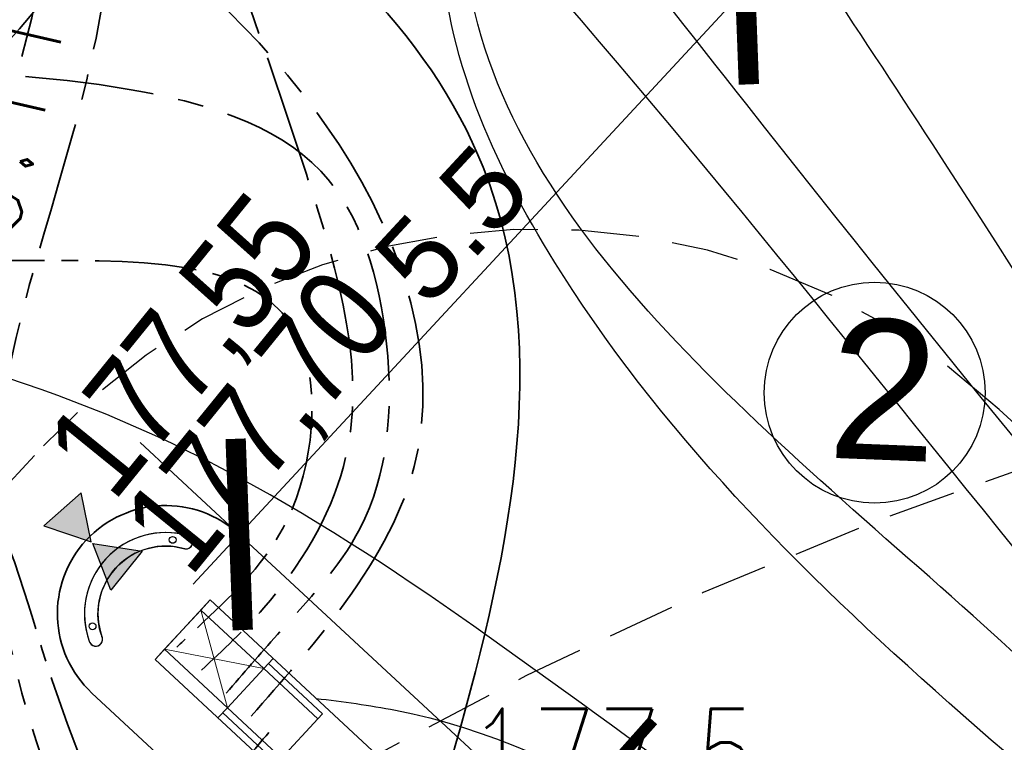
# Model space of a CAD drawing. Header units: metres. Extents: x 964 to 7125, y -212 to 9570.
# Tile 96 of 185: x 1925.83 to 1933.11, y 259.66 to 265. Entities that reach past the tile are written whole.
import ezdxf
from ezdxf.enums import TextEntityAlignment as Align

# ---------------------------------------------------------------- set-up
doc = ezdxf.new("R2010")
doc.units = ezdxf.units.M
for name, pattern in [('CENTER', [50.800000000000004, 31.75, -6.35, 6.35, -6.35]), ('CENTER2', [1.125, 0.75, -0.125, 0.125, -0.125]), ('CIĄGłA', [0]), ('DASHEDX2', [38.099999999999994, 25.4, -12.7]), ('HIDDEN', [0.375, 0.25, -0.125])]:
    doc.linetypes.add(name, pattern=pattern)
for name, color, linetype, lineweight in [('_IE', 240, 'Continuous', 9), ('_ON', 10, 'Continuous', 35), ('_Pb95', 94, 'Continuous', 35), ('_Pb98', 160, 'Continuous', 35), ('_U95', 30, 'Continuous', 35), ('_VRS', 210, 'Continuous', 35), ('AGP1_HATCH', 7, 'Continuous', 5), ('AGP1_OPISY', 7, 'Continuous', 13), ('AGP1_WYMIARY', 7, 'Continuous', 15), ('BK_Beton', 2, 'Continuous', 15), ('IS', 7, 'Continuous', 15), ('IS-KD-opis', 96, 'Continuous', 30), ('opisy', 1, 'Continuous', 20), ('PODKŁAD MAPA', 7, 'Continuous', 9), ('ZP_IE', 1, 'Continuous', 9)]:
    doc.layers.add(name, color=color, linetype=linetype, lineweight=lineweight)
doc.layers.add('IS-viewport', color=254, linetype='Continuous', lineweight=0, plot=False)
for name, color, linetype in [('OT_Rzedna', 7, 'Continuous'), ('T_wiata', 251, 'Continuous'), ('WYMIARY', 9, 'Continuous'), ('ZP_strefy oddziaływania', 8, 'HIDDEN'), ('zz-odwodnienie', 5, 'Continuous')]:
    doc.layers.add(name, color=color, linetype=linetype)
doc.styles.add('ARIAL', font='arial.ttf')
doc.styles.add('IS-0.6', font='simplex.shx', dxfattribs={"width": 0.6})
doc.styles.get("Standard").update_dxf_attribs({"font": 'arial.ttf'})
doc.styles.add('STYL_ARIAL', font='simplex', dxfattribs={"width": 0.75, "oblique": 0.1})

# ---------------------------------------------------------------- blocks, each defined once
blk = doc.blocks.new('4PROD MPD 8')
at = {"layer": 'BK_Beton', "color": 18, "lineweight": 5, "true_color": 0x000000}
for points in [[(59501.35852373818, 11318.66012523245), (57675.51045415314, 11318.66012523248), (57675.51045415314, 11918.66012523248), (59501.35852373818, 11918.66012523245), (59501.35852373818, 11318.66012523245)], [(57675.51045415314, 11816.1601252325), (57675.51045415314, 11918.66012523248)], [(58310.6986724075, 11816.16012523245), (58310.6986724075, 11918.66012523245)], [(58856.84187926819, 11867.41012523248), (58310.6986724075, 11867.41012523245)], [(58856.84187926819, 11816.16012523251), (58856.84187926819, 11867.41012523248)], [(57675.5104541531, 11816.16012523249), (58310.6986724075, 11816.16012523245), (58310.6986724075, 11421.16012523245), (57675.51045415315, 11421.16012523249), (57675.51045415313, 11816.16012523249)], [(57675.51045415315, 11421.16012523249), (58310.6986724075, 11816.16012523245)], [(58310.6986724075, 11421.16012523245), (57675.51045415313, 11816.16012523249)], [(58310.6986724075, 11421.16012523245), (58856.84187926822, 11421.16012523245), (58856.84187926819, 11816.16012523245), (58310.6986724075, 11816.16012523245)], [(57675.51045415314, 11421.16012523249), (57675.51045415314, 11318.66012523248)], [(58310.6986724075, 11421.16012523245), (58310.6986724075, 11318.66012523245)], [(58856.84187926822, 11369.91012523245), (58310.6986724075, 11369.91012523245)], [(58856.84187926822, 11421.16012523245), (58856.84187926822, 11369.91012523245)]]:
    blk.add_lwpolyline(points, dxfattribs=at)
blk = doc.blocks.new('wiata KZT')
at = {"layer": 'T_wiata', "color": 7, "lineweight": 35}
blk.add_lwpolyline([(1837.350303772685, 329.4126227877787, -0.9999999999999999), (1838.435898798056, 330.5879880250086), (1841.741613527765, 327.534752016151, -1), (1840.656018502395, 326.3593867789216)], format="xyb", close=True, dxfattribs=at)
at = {"layer": 'T_wiata'}
blk.add_lwpolyline([(1838.023491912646, 330.4831636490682, 1.089638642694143), (1838.052848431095, 330.578808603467), (1838.052848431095, 330.5788086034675, 0.6128275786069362), (1837.331491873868, 329.7895713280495), (1837.331491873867, 329.7895713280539, 0.9177354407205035), (1837.426123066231, 329.8220474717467), (1837.426123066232, 329.8220474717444, -0.6128275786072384)], format="xyb", close=True, dxfattribs=at)
for centre in [(1837.944108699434, 330.5461392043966), (1837.944108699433, 330.5461392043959), (1837.353265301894, 329.9064376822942), (1837.353265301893, 329.9064376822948)]:
    blk.add_circle(centre, 0.02499999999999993, dxfattribs=at)
for centre, radius, start, end in [((1837.893219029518, 330.0004329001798), 0.5999999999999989, 73.9722380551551, 199.9767016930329), ((1838.042280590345, 330.5297245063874), 0.05020884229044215, 260.5184714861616, 70.69329113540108), ((1837.893219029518, 330.0004329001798), 0.5000000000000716, 73.64539247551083, 199.6498561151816), ((1837.893219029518, 330.0004329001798), 0.4999999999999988, 75.56283161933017, 75.61009647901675), ((1837.377411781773, 329.8098762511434), 0.05020884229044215, 196.6977547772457, 26.52293512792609), ((1837.893219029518, 330.0004329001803), 0.4999999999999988, 198.9373111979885, 198.9845760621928)]:
    blk.add_arc(centre, radius, start, end, dxfattribs=at)
at = {"layer": 'BK_Beton', "color": 18, "lineweight": 0, "true_color": 0x000000, "xscale": -0.0009999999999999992, "yscale": 0.0009999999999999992, "zscale": 0.0009999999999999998, "rotation": 137.2456060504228}
blk.add_blockref('4PROD MPD 8', (1803.557456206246, 377.5672977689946), dxfattribs=at)
at = {"layer": 'opisy', "style": 'ARIAL', "width": 0.8}
blk.add_text('LPG', height=0.7999999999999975, rotation=318.4707930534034, dxfattribs=at).set_placement((1840.881446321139, 328.6968749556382))
blk = doc.blocks.new('MDCP 20240606')
at = {"layer": 'OT_Rzedna', "color": 251, "true_color": 0x636466, "style": 'STYL_ARIAL', "width": 0.75}
blk.add_text('177.5', height=0.75, dxfattribs=at).set_placement((6592022.6808, 5737975.7975), align=Align.MIDDLE_LEFT)
blk = doc.blocks.new('d_rzędna')
at = {"layer": 'zz-odwodnienie'}
blk.add_hatch(color=0, dxfattribs=at).paths.add_polyline_path([(0, 0), (0.3686594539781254, 0.6385369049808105), (-0.3686594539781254, 0.6385369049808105)])
at = {"layer": 'zz-odwodnienie', "color": 0}
for p, q in [((-0.3686594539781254, 0.6385369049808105), (0, 0)), ((0.3686594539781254, 0.6385369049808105), (-0.3686594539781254, 0.6385369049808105)), ((-0.3686594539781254, 0.6385369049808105), (0, 0)), ((0.3686594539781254, 0.6385369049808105), (-0.3686594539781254, 0.6385369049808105)), ((0, 0), (0.3686594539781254, 0.6385369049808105)), ((0, 0), (0.3686594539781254, 0.6385369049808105))]:
    blk.add_line(p, q, dxfattribs=at)
blk = doc.blocks.new('opracowanie drogowe 20250115 konstantynów')
at = {"layer": 'zz-odwodnienie', "color": 5, "linetype": 'CIĄGłA', "lineweight": 0, "yscale": 0.5, "zscale": 0.5}
for p, xscale, rotation in [((1926.353808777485, 261.1421805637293), 0.5, 41.31015859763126), ((1926.36701233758, 261.1295094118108), -0.4999999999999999, 231.0473893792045)]:
    blk.add_blockref('d_rzędna', p, dxfattribs=dict(at, xscale=xscale, rotation=rotation))
at = {"layer": 'zz-odwodnienie', "char_height": 0.7, "width": 5.784085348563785, "attachment_point": 1, "rotation": 50.932641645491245}
for s, insert in [('{\\fArial Narrow|b0|i0|c238|p34;177,55}', (1925.976345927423, 261.8687190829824, 4.320013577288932e-08)), ('{\\fArial Narrow|b0|i0|c238|p34;177,70}', (1926.544321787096, 261.3115729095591, 4.320013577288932e-08)), ('{\\fArial Narrow|b0|i0|c238|p34;177,77}', (1930.455578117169, 257.669196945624, 4.320013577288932e-08))]:
    blk.add_mtext(s, dxfattribs=dict(at, insert=insert))
blk = doc.blocks.new('TP_20250415')
at = {"layer": '_ON', "linetype": 'CENTER2'}
for points, knots in [([(-2.991671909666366, 12.70477943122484, 8.579242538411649e-07), (-2.715625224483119, 12.89170534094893, 5.350985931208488e-07), (-1.960150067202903, 13.4032777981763, -3.48399669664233e-07), (-0.5570672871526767, 13.18577149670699, 7.164625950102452e-07), (0.8520212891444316, 15.76472378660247, -1.710385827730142e-07), (2.333744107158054, 17.07702283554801, -5.590448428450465e-09), (2.87981648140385, 17.66650546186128, -8.981849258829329e-09), (2.963074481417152, 17.75638209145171, -9.498925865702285e-09)], [0, 0, 0, 0, 0.387072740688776, 1.059327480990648, 4.933390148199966, 6.97011037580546, 7.33650619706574, 7.33650619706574, 7.33650619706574, 7.33650619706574]), ([(-2.833886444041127, 12.55873578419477, 8.579242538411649e-07), (-2.547165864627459, 12.58522865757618, 9.882409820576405e-07), (-1.640691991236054, 12.66898650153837, 1.400240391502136e-06), (0.1646437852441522, 12.56663880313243, -7.847784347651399e-07), (2.28611111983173, 12.71700864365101, 1.121856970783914e-07), (2.123705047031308, 10.70038254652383, -2.67615776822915e-08), (1.510598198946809, 10.10348093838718, -8.654813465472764e-09), (1.207139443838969, 9.821254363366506, -9.347158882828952e-09), (1.140619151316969, 9.759388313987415, -9.49892586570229e-09)], [0, 0, 0, 0, 0.7723241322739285, 2.441720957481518, 4.958798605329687, 6.278747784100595, 7.249555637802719, 7.522109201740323, 7.522109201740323, 7.522109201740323, 7.522109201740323]), ([(-2.881471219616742, 12.34906773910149, 8.579242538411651e-07), (-2.455972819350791, 12.21618833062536, 4.711949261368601e-07), (-1.434616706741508, 11.89722779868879, -4.571008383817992e-07), (-0.204698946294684, 11.1820088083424, 8.355751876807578e-07), (0.3601269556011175, 8.488969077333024, -7.721132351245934e-07), (2.823854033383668, 4.494050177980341, 1.871196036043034e-07), (6.329533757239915, 1.07055348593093, -3.715509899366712e-08), (5.487452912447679, -1.917694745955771, -7.196447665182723e-09), (4.683234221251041, -3.16616210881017, -9.636782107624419e-09), (4.299272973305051, -3.578183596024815, -9.531428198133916e-09), (4.180818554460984, -3.705294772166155, -9.498925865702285e-09)], [0, 0, 0, 0, 1.319171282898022, 3.166506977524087, 5.396118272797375, 11.67373970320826, 16.08845470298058, 18.87874704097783, 20.04456984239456, 20.56469530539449, 20.56469530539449, 20.56469530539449, 20.56469530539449])]:
    blk.add_open_spline(points, degree=3, knots=knots, dxfattribs=at)
at = {"layer": '_ON'}
for points, knots in [([(-2.91767643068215, 12.15599040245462, 8.579242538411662e-07), (-2.644933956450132, 12.05918420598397, 5.081310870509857e-07), (-1.944571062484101, 11.81060001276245, -3.900867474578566e-07), (-0.2503290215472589, 11.04824271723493, 1.455483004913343e-07), (-0.7973549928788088, 9.225913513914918, -7.562790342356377e-08), (0.1682461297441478, 6.364919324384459, 1.007642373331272e-08), (2.061905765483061, 3.950434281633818, -1.541737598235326e-08), (3.574527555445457, 1.925149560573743, -8.000399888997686e-09), (3.675422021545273, -0.5886730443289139, -9.634452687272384e-09), (2.881390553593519, -1.733807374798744, -9.493886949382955e-09), (2.586078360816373, -2.077773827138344, -9.4979495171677e-09), (2.515106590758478, -2.160438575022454, -9.498925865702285e-09)], [0, 0, 0, 0, 1.017628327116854, 2.613121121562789, 4.641163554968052, 7.478472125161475, 10.25098203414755, 13.35204482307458, 16.0933683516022, 17.12780286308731, 17.45505395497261, 17.45505395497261, 17.45505395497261, 17.45505395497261]), ([(-2.774954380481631, 11.92683445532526, 8.584125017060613e-07), (-2.431247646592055, 11.78795836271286, 5.084783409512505e-07), (-1.548658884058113, 11.43134481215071, -3.901015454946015e-07), (-0.4410360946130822, 10.59265672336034, 1.486799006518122e-07), (-0.9570647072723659, 9.437603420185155, -8.142037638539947e-08), (-0.02014113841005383, 6.38927926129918, 1.095500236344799e-08), (1.62734812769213, 4.172780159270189, -1.476118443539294e-08), (3.368268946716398, 1.964926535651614, -8.129498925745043e-09), (3.478271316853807, -0.4506229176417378, -9.632072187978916e-09), (2.697925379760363, -1.563585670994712, -9.493855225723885e-09), (2.402745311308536, -1.907729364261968, -9.49794337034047e-09), (2.331805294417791, -1.990436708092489, -9.498925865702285e-09)], [0, 0, 0, 0, 1.017628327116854, 2.613121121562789, 4.680725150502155, 7.723629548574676, 10.53563479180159, 13.32145408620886, 15.9689777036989, 17.00341221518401, 17.33066330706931, 17.33066330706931, 17.33066330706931, 17.33066330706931])]:
    blk.add_open_spline(points, degree=3, knots=knots, dxfattribs=at)
at = {"layer": '_ON', "linetype": 'DASHEDX2', "ltscale": 0.03}
blk.add_open_spline([(-3.223414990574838, 11.68367303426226, 8.579242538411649e-07), (-2.844278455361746, 11.33818271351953, 5.114729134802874e-07), (-1.820970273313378, 10.40568732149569, -4.236163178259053e-07), (-0.8792538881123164, 9.597736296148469, 2.25655257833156e-07), (-1.188021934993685, 8.941002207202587, -6.267858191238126e-08), (-0.09451797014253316, 5.525773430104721, 7.81775117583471e-09), (0.3685691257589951, 3.033483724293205, -1.399433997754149e-08), (0.4703421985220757, 2.60820930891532, -5.932828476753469e-09), (0.3501520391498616, 0.6326915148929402, -1.668568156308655e-08), (-0.0894512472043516, 0.3471033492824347), (-0.2553374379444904, 0.2393354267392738, 5.93682866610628e-09)], degree=3, knots=[0, 0, 0, 0, 1.06528904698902, 2.875267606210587, 5.881555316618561, 8.068674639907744, 10.91533949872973, 12.35576715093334, 13.38755452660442, 14.01286905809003, 14.01286905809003, 14.01286905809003, 14.01286905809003], dxfattribs=at)
at = {"layer": '_Pb95', "linetype": 'CENTER', "ltscale": 0.03}
for points, knots in [([(-6.111466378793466, 13.41675021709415, 8.579242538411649e-07), (-5.736505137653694, 13.50534866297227, 5.457921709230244e-07), (-4.388028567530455, 13.82397607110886, -5.767313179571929e-07), (-1.896461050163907, 14.91213242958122, 7.719800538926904e-07), (-1.891440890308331, 14.5248407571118, -2.482095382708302e-07), (1.250274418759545, 15.40237138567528, 2.973667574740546e-08), (2.557623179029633, 16.50834702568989, -1.297226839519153e-08), (3.140637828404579, 17.19404471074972, -1.034938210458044e-08), (3.329677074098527, 17.41637835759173, -9.498925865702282e-09)], [0, 0, 0, 0, 0.3622593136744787, 1.302796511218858, 4.587578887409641, 7.201836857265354, 9.01713294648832, 9.888157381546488, 9.888157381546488, 9.888157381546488, 9.888157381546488]), ([(-5.953680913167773, 13.27070657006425, 8.579242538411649e-07), (-5.596748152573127, 13.32094387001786, 4.195969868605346e-07), (-4.67075258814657, 13.45127518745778, -7.175614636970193e-07), (-3.812606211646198, 14.04468401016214, 2.256985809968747e-06), (-1.963956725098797, 13.92569839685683, -2.6138757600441e-06), (0.01427308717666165, 14.16167418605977, 3.850918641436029e-07), (2.354214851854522, 13.4938316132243, -6.762686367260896e-08), (2.781395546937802, 11.99398654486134, 5.685130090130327e-09), (2.675504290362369, 10.68879972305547, -1.237103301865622e-08), (1.971343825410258, 9.957694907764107, -9.174665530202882e-09), (1.631916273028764, 9.56401108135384, -9.411807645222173e-09), (1.507221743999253, 9.419384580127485, -9.498925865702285e-09)], [0, 0, 0, 0, 0.6419114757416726, 1.665319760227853, 2.641738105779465, 6.352252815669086, 7.876099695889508, 9.243327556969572, 10.62316586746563, 11.61415692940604, 12.18962111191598, 12.18962111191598, 12.18962111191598, 12.18962111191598]), ([(-6.001265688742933, 13.06103852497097, 8.579242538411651e-07), (-5.606510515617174, 12.91892185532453, 5.023832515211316e-07), (-4.676682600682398, 12.58417248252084, -3.350774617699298e-07), (-4.609065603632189, 12.71472374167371, 6.534329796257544e-08), (-2.749968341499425, 10.17468945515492, -1.228238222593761e-07), (-4.785051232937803, 13.43777889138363, 9.813873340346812e-09), (2.611640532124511, 4.452286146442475, -1.232589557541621e-08), (3.210352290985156, 3.623896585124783, -9.101899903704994e-09), (4.583863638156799, 2.243280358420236, -9.593652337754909e-09), (5.373356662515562, 0.8356049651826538, -9.4678452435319e-09), (5.253012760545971, -0.9254890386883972, -9.506822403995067e-09), (4.65312076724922, -2.171536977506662, -9.498072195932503e-09), (4.17692140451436, -2.968630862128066, -9.499003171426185e-09), (3.913184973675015, -3.257057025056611, -9.498946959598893e-09), (3.814215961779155, -3.365291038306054, -9.498925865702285e-09)], [0, 0, 0, 0, 0.8344376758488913, 1.965480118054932, 2.939565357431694, 9.339221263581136, 12.05415992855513, 14.39969932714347, 15.80132992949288, 17.38410520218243, 19.19242978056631, 20.79328327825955, 21.52445019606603, 21.96363209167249, 21.96363209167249, 21.96363209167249, 21.96363209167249])]:
    blk.add_open_spline(points, degree=3, knots=knots, dxfattribs=at)
at = {"layer": '_Pb95', "linetype": 'DASHEDX2', "ltscale": 0.03}
blk.add_open_spline([(-6.343209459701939, 12.39564382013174, 8.579242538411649e-07), (-6.026613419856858, 12.31242309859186, 5.091330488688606e-07), (-5.189820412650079, 12.09246293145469, -4.127547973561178e-07), (-4.846302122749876, 11.62559495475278, 1.145035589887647e-07), (-3.826352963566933, 10.0549079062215, -6.412865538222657e-08), (-3.077589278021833, 9.262444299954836, 7.043539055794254e-09), (-2.148906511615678, 8.440510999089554, -1.207445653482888e-08), (-0.833905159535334, 7.28550618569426, -9.038996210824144e-09), (-0.2610352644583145, 4.154086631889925, -9.282483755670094e-09), (-0.1343171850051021, 3.613300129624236, -1.063776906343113e-08), (0.2650828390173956, 1.612000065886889, -7.617896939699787e-09), (-0.0951014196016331, 1.039511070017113, -1.654685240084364e-08), (-0.4445377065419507, 0.7342881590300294, 6.239861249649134e-09), (-0.6219742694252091, 0.5793022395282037, 1.781048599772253e-08)], degree=3, knots=[0, 0, 0, 0, 0.929581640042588, 2.456971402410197, 3.946561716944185, 6.294891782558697, 8.516908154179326, 9.931080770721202, 11.33032813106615, 12.79893951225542, 13.50065133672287, 14.18116408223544, 14.88318754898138, 14.88318754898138, 14.88318754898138, 14.88318754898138], dxfattribs=at)
at = {"layer": '_Pb98', "linetype": 'CENTER', "ltscale": 0.03}
for points, knots in [([(-4.522221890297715, 19.51144595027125, 8.579242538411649e-07), (-4.150163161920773, 19.47677808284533, 5.142372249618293e-07), (-3.106774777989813, 19.37955673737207, -4.495865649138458e-07), (-2.280948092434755, 18.31166395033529, 3.219698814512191e-07), (-1.25012818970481, 16.24797795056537, -2.134732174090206e-07), (2.25106605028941, 14.48811118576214, 2.285645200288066e-08), (3.235753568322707, 11.44235216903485, -1.221255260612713e-08), (2.403823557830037, 10.05297670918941, -9.106463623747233e-09), (1.915781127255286, 9.503155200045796, -9.374987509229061e-09), (1.69052304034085, 9.249382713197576, -9.498925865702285e-09)], [0, 0, 0, 0, 0.742884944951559, 2.083320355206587, 4.974924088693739, 9.816298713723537, 12.26150453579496, 13.45492343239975, 14.47791914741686, 14.47791914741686, 14.47791914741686, 14.47791914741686]), ([(-4.569969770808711, 19.30181498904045, 8.579242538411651e-07), (-4.296475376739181, 19.24537690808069, 4.661775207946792e-07), (-3.893481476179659, 19.1622154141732, -1.110611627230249e-07), (-2.44052389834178, 18.75689862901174, 1.311458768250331e-07), (-3.193384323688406, 16.10395356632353, -2.10466896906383e-07), (-1.041244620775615, 15.87259597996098, 2.702199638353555e-08), (-0.1922183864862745, 12.6376142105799, -1.576232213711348e-08), (-0.4490009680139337, 10.38085855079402, -7.430665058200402e-09), (-0.09550373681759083, 7.864350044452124, -1.010839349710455e-08), (1.561871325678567, 5.510383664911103, -9.286505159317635e-09), (3.01971797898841, 3.551942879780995, -9.523931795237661e-09), (4.59359051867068, 2.016558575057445, -9.493180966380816e-09), (5.207892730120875, 0.2886443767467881, -9.500751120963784e-09), (4.846308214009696, -1.267235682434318, -9.498738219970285e-09), (4.203836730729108, -2.371762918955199, -9.49896869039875e-09), (3.839944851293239, -2.894826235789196, -9.498941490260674e-09), (3.630914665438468, -3.195289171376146, -9.498925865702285e-09)], [0, 0, 0, 0, 0.4894044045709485, 0.721137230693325, 2.157698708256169, 6.644342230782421, 8.915389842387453, 11.00770687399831, 13.61398594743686, 16.25206848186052, 19.51540344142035, 20.96438608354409, 22.79925369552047, 24.72228550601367, 25.53528298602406, 26.63265581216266, 26.63265581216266, 26.63265581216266, 26.63265581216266])]:
    blk.add_open_spline(points, degree=3, knots=knots, dxfattribs=at)
at = {"layer": '_Pb98', "linetype": 'DASHEDX2', "ltscale": 0.03}
blk.add_open_spline([(-4.912431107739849, 18.63668651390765, 8.579242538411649e-07), (-4.498990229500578, 18.5016162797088, 1.101727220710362e-06), (-3.704641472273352, 18.24210427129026, 1.570148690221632e-06), (-3.091404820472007, 17.91034396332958, -1.623199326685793e-06), (-2.977507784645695, 15.68247572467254, 3.464188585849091e-07), (-4.282717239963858, 13.17902573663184, -1.268270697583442e-07), (-3.331486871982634, 10.18764546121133, 4.429787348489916e-08), (-1.476863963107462, 9.614449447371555, -1.592693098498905e-08), (-0.5073355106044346, 6.173297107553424, -7.997747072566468e-09), (-0.3571544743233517, 5.842876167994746, -9.23895247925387e-09), (0.377170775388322, 1.930512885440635, -9.964959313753e-09), (0.2978883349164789, 1.301132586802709, -7.845917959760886e-09), (0.03336014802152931, 0.7382931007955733, -1.217770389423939e-08), (-0.2518764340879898, 0.5394958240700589, 2.35639674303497e-09), (-0.4386558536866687, 0.409318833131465, 1.187365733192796e-08)], degree=3, knots=[0, 0, 0, 0, 1.005390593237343, 1.93166861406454, 5.141076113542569, 7.132906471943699, 10.08111101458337, 14.21055247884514, 16.00401103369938, 18.40891233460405, 19.22747124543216, 20.18707902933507, 20.53167412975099, 21.18539267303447, 21.18539267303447, 21.18539267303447, 21.18539267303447], dxfattribs=at)
at = {"layer": '_U95', "color": 30, "linetype": 'CENTER', "ltscale": 0.03}
for points, knots in [([(-1.402947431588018, 18.79719986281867, 8.579242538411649e-07), (-1.106122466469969, 18.79212280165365, 4.822361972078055e-07), (-0.6050263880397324, 18.78355177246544, -1.519955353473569e-07), (0.334563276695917, 18.09669565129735, 4.189365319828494e-07), (1.712690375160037, 14.63755890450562, -7.18205613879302e-08), (2.675669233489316, 11.3782603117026, -4.779940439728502e-09), (1.930789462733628, 10.15633855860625, -9.922685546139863e-09), (1.481717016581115, 9.736803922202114, -9.609110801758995e-09), (1.323920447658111, 9.58938644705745, -9.498925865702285e-09)], [0, 0, 0, 0, 0.8613940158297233, 1.454194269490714, 7.851860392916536, 10.02867994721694, 11.22951306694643, 11.88005559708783, 11.88005559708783, 11.88005559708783, 11.88005559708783]), ([(-1.450695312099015, 18.5875689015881, 8.579242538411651e-07), (-1.251794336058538, 18.54363669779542, 8.892062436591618e-07), (-0.6910077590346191, 18.41977310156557, 9.774034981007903e-07), (0.7813075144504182, 17.52454294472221, -2.134206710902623e-06), (0.9153007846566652, 14.57817777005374, 5.252989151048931e-07), (-0.4538428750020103, 11.28691553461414, -7.559946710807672e-08), (0.1925821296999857, 8.399851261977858, 1.765882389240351e-08), (1.582817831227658, 5.923687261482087, -1.690919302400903e-08), (3.502896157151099, 3.632929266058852, -7.944662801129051e-09), (5.232231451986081, 1.840756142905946, -9.788933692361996e-09), (5.852444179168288, -0.4889251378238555, -9.414477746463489e-09), (5.022236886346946, -2.077892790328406, -9.508372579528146e-09), (4.461489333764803, -3.16873039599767, -9.498379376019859e-09), (4.1055453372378, -3.449945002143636, -9.498798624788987e-09), (3.997517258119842, -3.53529290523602, -9.498925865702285e-09)], [0, 0, 0, 0, 0.4863762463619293, 1.371301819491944, 6.448662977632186, 9.583229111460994, 11.56830546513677, 15.07680860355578, 18.02100957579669, 20.53707965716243, 22.48121012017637, 24.75417245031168, 25.69494453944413, 26.10488111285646, 26.10488111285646, 26.10488111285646, 26.10488111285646])]:
    blk.add_open_spline(points, degree=3, knots=knots, dxfattribs=at)
at = {"layer": '_U95', "linetype": 'DASHEDX2', "ltscale": 0.03}
blk.add_open_spline([(-1.793156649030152, 17.9224404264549, 8.579242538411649e-07), (-1.440804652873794, 18.01330407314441, 4.848237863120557e-07), (-0.827999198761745, 18.17133280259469, -1.640671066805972e-07), (1.364258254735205, 16.19911050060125, 5.052902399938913e-07), (-1.791149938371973, 11.22769647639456, -1.53567702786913e-07), (-0.2553642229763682, 6.48347830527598, 1.069391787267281e-08), (0.6402578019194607, 3.349196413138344, -1.289177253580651e-08), (0.6282933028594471, 1.462473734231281, -7.577144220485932e-09), (0.521817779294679, 0.4261196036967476, -1.189985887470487e-08), (0.1279862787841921, 0.1895119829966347, -4.007893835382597e-09), (-0.07201902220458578, 0.0693520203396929)], degree=3, knots=[0, 0, 0, 0, 0.9085237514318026, 1.580091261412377, 9.361206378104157, 14.3376446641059, 17.54498890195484, 19.19267287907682, 19.8271145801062, 20.48178202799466, 20.48178202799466, 20.48178202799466, 20.48178202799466], dxfattribs=at)
at = {"layer": '_VRS', "linetype": 'CENTER', "ltscale": 0.03}
for points, knots in [([(-5.863028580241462, 12.90828531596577, 8.579242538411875e-07), (-5.437213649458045, 13.04332399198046, 5.378054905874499e-07), (-3.129333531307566, 13.77522194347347, -1.197210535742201e-06), (-2.659599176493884, 14.35990306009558, 2.653714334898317e-07), (-0.3781792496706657, 14.84023624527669, -7.095210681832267e-08), (1.257358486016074, 15.36807883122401, 9.116106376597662e-09), (2.774398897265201, 16.05103799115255, -1.200770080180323e-08), (3.411387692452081, 16.83839284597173, -1.01689758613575e-08), (3.643512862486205, 17.12531293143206, -9.498925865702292e-09)], [0, 0, 0, 0, 0.6282075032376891, 3.404830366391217, 5.07839170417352, 6.852413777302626, 8.768615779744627, 9.867254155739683, 9.867254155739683, 9.867254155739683, 9.867254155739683]), ([(-5.899374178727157, 12.74902274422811, 8.579242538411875e-07), (-5.589423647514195, 12.66085977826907, 5.167181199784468e-07), (-4.669600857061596, 12.39922349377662, -4.958601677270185e-07), (-3.838965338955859, 11.3348860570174, 3.505258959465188e-07), (-2.314490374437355, 9.372362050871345, -1.25224909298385e-07), (0.09522252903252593, 7.816834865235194), (1.410642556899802, 8.63710132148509, -1.003573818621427e-08), (1.714152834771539, 9.000366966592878, -9.638754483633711e-09), (1.821057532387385, 9.128319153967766, -9.498925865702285e-09)], [0, 0, 0, 0, 0.8068342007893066, 2.394396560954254, 5.582583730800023, 8.503170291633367, 9.42596051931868, 9.927729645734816, 9.927729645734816, 9.927729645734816, 9.927729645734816]), ([(-5.940342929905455, 12.56950200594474, 8.579242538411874e-07), (-5.647130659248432, 12.45784153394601, 5.11376936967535e-07), (-4.766072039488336, 12.12231866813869, -5.29945446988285e-07), (-3.611579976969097, 10.78935537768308, 1.806977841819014e-06), (-1.893346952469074, 8.145450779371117, -1.370124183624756e-06), (1.790649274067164, 4.996639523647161, 1.360269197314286e-07), (4.2588552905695, 1.972817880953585, -2.334133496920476e-08), (4.862354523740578, -0.3606062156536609, -4.048028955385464e-09), (4.33039558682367, -2.122455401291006, -9.72840339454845e-09), (3.610238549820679, -2.948252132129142, -9.52929883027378e-09), (3.500380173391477, -3.074225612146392, -9.498925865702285e-09)], [0, 0, 0, 0, 0.5824043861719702, 1.750037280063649, 5.728875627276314, 13.04300488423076, 15.56950423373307, 17.30711425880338, 20.09375422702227, 20.59537050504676, 20.59537050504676, 20.59537050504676, 20.59537050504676])]:
    blk.add_open_spline(points, degree=3, knots=knots, dxfattribs=at)
at = {"layer": '_VRS', "ltscale": 0.01}
blk.add_open_spline([(-3.135785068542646, 13.79736433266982, -9.498925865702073e-09), (-3.246751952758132, 13.80896332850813, -9.498925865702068e-09), (-3.654037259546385, 13.85153549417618, -9.498925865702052e-09), (-4.030507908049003, 15.14899001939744, -9.49892586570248e-09), (-0.9618322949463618, 17.21516345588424, -9.498925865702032e-09), (4.505081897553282, 14.28188466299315, -9.498925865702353e-09), (3.516572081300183, 10.08636787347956, -9.498925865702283e-09), (3.038441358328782, 8.47333215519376, -9.498925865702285e-09), (2.976361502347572, 8.263897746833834, -9.498925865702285e-09)], degree=3, knots=[0, 0, 0, 0, 0.3207148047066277, 1.177129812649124, 3.08359029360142, 9.512385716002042, 13.92872112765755, 14.58769215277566, 14.58769215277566, 14.58769215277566, 14.58769215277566], dxfattribs=at)
blk = doc.blocks.new('_ArchTick')
at = {"layer": 'WYMIARY', "color": 0, "linetype": 'Continuous', "const_width": 0.15}
blk.add_lwpolyline([(-0.5, -0.5), (0.5, 0.5)], dxfattribs=at)
blk = doc.blocks.new('*U122')
at = {"color": 0, "linetype": 'Continuous', "lineweight": -2}
blk.add_lwpolyline([(0.5159527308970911, 0.9076303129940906), (0.06886350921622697, -1.041757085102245), (0.5360815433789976, -0.1229495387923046)], dxfattribs=at)
at = {"layer": 'IS-viewport'}
blk.add_line((-0.2235446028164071, -0.9746937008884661), (0.2235446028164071, 0.9746937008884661), dxfattribs=at)
at = {"color": 0, "linetype": 'Continuous', "lineweight": -2, "style": 'IS-0.6', "width": 0.6}
blk.add_attdef('OPIS-P', (1.416762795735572, 1.214012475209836), '', height=0.9999999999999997, rotation=77.08268908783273, dxfattribs=at)
blk.add_attdef('OPIS-POD', text='', height=0.9999999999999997, rotation=77.08268908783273, dxfattribs=at).set_placement((-1.452757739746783, 0.3331879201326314), align=Align.TOP_CENTER)
blk.add_attdef('OPIS-L', text='', height=0.9999999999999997, rotation=77.08268908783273, dxfattribs=at).set_placement((0.7461289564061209, -1.710068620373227), align=Align.RIGHT)
blk = doc.blocks.new('IS_2025-10-21')
at = {"layer": 'IS-KD-opis'}
ref = blk.add_blockref('*U122', (1924.176097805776, 262.1339869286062), dxfattribs=at)
ref.add_attrib('OPIS-P', '0.11', (1925.778516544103, 263.3054194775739), dxfattribs={"layer": '0', "color": 0, "linetype": 'Continuous', "lineweight": -2, "height": 0.9999999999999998, "rotation": 77.08268908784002, "style": 'IS-0.6', "width": 0.5999999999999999})
blk = doc.blocks.new('A$C273a521e')
at = {"layer": 'IS'}
blk.add_blockref('IS_2025-10-21', (-1902.907372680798, -313.0151020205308), dxfattribs=at)
blk = doc.blocks.new('IE_20251212')
at = {"layer": '_IE', "color": 6, "lineweight": -3}
for points in [[(0.6101304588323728, -17.5500007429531), (-0.1367103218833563, -20.03057905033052), (10.54644161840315, -30.98690400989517), (15.74240853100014, -42.54330486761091), (16.63799567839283, -43.86358349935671)], [(16.61881146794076, -43.94763589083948), (9.766409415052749, -36.30213037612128), (5.925541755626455, -31.31502326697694), (6.135087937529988, -29.17966330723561)]]:
    blk.add_spline(points, degree=3, dxfattribs=at)
at = {"layer": '_IE', "color": 3, "lineweight": -3}
for points in [[(16.82750347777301, -43.03328695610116), (8.013776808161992, -32.45164102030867), (2.076566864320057, -26.72943231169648), (-1.133070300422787, -26.11817869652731), (-2.068930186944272, -26.77291720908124, 8.674231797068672e-07)], [(16.80410278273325, -43.13581316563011), (13.53115594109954, -39.87213429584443), (5.114749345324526, -29.9521327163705), (1.806491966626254, -27.60305034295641), (1.050344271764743, -27.48716329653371, 8.674231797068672e-07)], [(16.75035563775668, -43.37129724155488), (2.938366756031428, -38.68615555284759), (-3.281631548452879, -33.65139655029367, 8.674231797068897e-07), (-3.501226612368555, -33.01771873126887)], [(16.77503906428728, -43.26315095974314), (7.353500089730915, -37.28444368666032), (3.638411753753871, -34.89766502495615), (-0.3814321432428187, -33.72968951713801)]]:
    blk.add_spline(points, degree=3, dxfattribs=at)
at = {"layer": '_IE', "linetype": 'CIĄGłA', "lineweight": -3}
for points in [[(16.44570014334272, -44.70609403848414), (12.97402790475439, -39.99731278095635), (6.727502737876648, -33.82462482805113), (5.769571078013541, -31.47600436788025), (6.076270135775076, -29.12503727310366)], [(16.4621494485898, -44.63402417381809), (9.386528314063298, -32.74081045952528), (7.679416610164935, -30.17028312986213)], [(4.830772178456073, -36.8404913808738), (5.417534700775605, -36.92774215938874), (9.07505405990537, -38.98933389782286), (16.4098503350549, -44.86316394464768)]]:
    blk.add_spline(points, degree=3, dxfattribs=at)

msp = doc.modelspace()

# ---------------------------------------------------------------- hatches: boundary and pattern name
at = {"layer": 'AGP1_HATCH', "transparency": 33554625}
h = msp.add_hatch(dxfattribs=at)
h.set_pattern_fill('GRASS', color=64, scale=0.02)
h.set_pattern_definition([(90, (0, 0), (-0.3592102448, 0.3592102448), [0.09525, -0.6231704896]), (45, (0, 0), (-0.3592102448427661, 0.3592102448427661), [0.09525, -0.41275]), (135, (0, 0), (-0.3592102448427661, -0.3592102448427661), [0.09525, -0.41275])])
edge = h.paths.add_edge_path()
edge.add_line((1918.027372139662, 281.1750997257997), (1917.733087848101, 280.1037389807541))
edge.add_arc((1955.218774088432, 442.3996465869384), 166.5687194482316, 256.9943948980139, 258.1500133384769)
edge.add_line((1921.013892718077, 279.380738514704), (1921.293686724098, 279.3204852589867))
edge.add_line((1921.293686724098, 279.3204852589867), (1921.411575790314, 279.8679188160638))
edge.add_line((1921.411575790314, 279.8679188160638), (1923.034373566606, 279.5184515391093))
edge.add_line((1923.034373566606, 279.5184515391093), (1922.91648450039, 278.9710179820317))
edge.add_line((1922.91648450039, 278.9710179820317), (1933.464755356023, 276.6994623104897))
edge.add_line((1933.464755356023, 276.6994623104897), (1934.495887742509, 277.4314030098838))
edge.add_line((1934.495887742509, 277.4314030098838), (1918.027372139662, 281.1750997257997))
edge = h.paths.add_edge_path()
edge.add_line((1934.495887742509, 277.4314030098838), (1933.464755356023, 276.6994623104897))
edge.add_line((1933.464755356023, 276.6994623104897), (1961.672783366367, 270.6249021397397))
edge.add_arc((1959.177644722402, 261.9819229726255), 8.995932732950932, -9.899978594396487, 73.89711847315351, ccw=False)
edge.add_line((1968.039622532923, 260.4352636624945), (1961.280311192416, 230.8202579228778))
edge.add_line((1961.280311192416, 230.8202579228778), (1960.644477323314, 230.9653696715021))
edge.add_line((1960.644477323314, 230.9653696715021), (1959.26529123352, 224.9226379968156))
edge.add_line((1959.26529123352, 224.9226379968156), (1955.033328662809, 225.8885363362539))
edge.add_line((1955.033328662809, 225.8885363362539), (1956.408039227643, 231.9116583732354))
edge.add_line((1956.408039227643, 231.9116583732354), (1953.022839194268, 230.9890328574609))
edge.add_line((1953.022839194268, 230.9890328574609), (1949.225572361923, 231.8557167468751))
edge.add_line((1949.225572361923, 231.8557167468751), (1948.814638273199, 230.0552605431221))
edge.add_line((1948.814638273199, 230.0552605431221), (1944.094277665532, 231.1293036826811))
edge.add_line((1944.094277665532, 231.1293036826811), (1944.505933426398, 232.9329218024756))
edge.add_line((1944.505933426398, 232.9329218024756), (1938.432993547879, 234.319002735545))
edge.add_line((1938.432993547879, 234.319002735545), (1936.698210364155, 235.4907377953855))
edge.add_arc((1936.198520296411, 234.8031445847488), 0.8499850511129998, 53.99321822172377, 167.1431079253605)
edge.add_line((1935.369845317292, 234.992280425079), (1934.079247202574, 229.3376865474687))
edge.add_line((1934.079247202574, 229.3376865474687), (1929.93579943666, 230.2833823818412))
edge.add_line((1929.93579943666, 230.2833823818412), (1930.302951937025, 231.8920150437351))
edge.add_line((1930.302951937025, 231.8920150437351), (1911.146240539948, 236.2643211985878))
edge.add_line((1911.146240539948, 236.2643211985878), (1911.145917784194, 236.2643948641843))
edge.add_line((1911.145917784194, 236.2643948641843), (1911.579825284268, 238.1655061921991))
edge.add_line((1911.579825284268, 238.1655061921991), (1907.679791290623, 239.0556455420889))
edge.add_line((1907.679791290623, 239.0556455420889), (1908.391844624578, 242.1754179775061))
edge.add_line((1908.391844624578, 242.1754179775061), (1913.602602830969, 262.8037986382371))
edge.add_arc((1910.839397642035, 263.5017936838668), 2.849999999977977, 345.8234528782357, 357.692915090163)
edge.add_line((1913.687087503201, 263.3870659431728), (1913.781314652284, 265.7259047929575))
edge.add_line((1913.781314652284, 265.7259047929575), (1905.257372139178, 234.6850997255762))
edge.add_line((1905.257372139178, 234.6850997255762), (1959.667372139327, 222.3150997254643))
edge.add_line((1959.667372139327, 222.3150997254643), (1970.727372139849, 269.1950997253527))
edge.add_line((1970.727372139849, 269.1950997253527), (1934.495887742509, 277.4314030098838))

# ---------------------------------------------------------------- linework, layer by layer
at = {"layer": 'AGP1_OPISY', "linetype": 'Continuous', "lineweight": 30}
msp.add_circle((1932.14671910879, 262.2437076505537), 0.8166577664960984, dxfattribs=at)
at = {"layer": 'AGP1_WYMIARY', "color": 7, "linetype": 'CIĄGłA', "lineweight": 0}
msp.add_line((1927.108801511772, 260.8299886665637), (1931.530762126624, 265.5959566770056), dxfattribs=at)
at = {"layer": 'AGP1_WYMIARY', "linetype": 'CIĄGłA', "lineweight": 0}
msp.add_line((1927.448879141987, 261.1965227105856), (1926.715811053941, 261.8766779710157), dxfattribs=at)
at = {"layer": 'ZP_strefy oddziaływania', "ltscale": 2}
for points in [[(1923.394332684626, 263.4514350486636), (1923.80222167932, 263.8914652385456, -0.4142135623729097), (1935.107810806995, 264.3200145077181), (1935.817221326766, 263.6624215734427, -0.4142135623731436), (1936.245770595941, 252.3568324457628), (1935.837881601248, 251.916802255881, -0.4142135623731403), (1924.532292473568, 251.4882529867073), (1923.822881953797, 252.1458459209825, -0.4142135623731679)], [(1925.594483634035, 261.4119900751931), (1926.002372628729, 261.8520202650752, -0.4142135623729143), (1933.068365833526, 262.1198635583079), (1933.777776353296, 261.4622706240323, -0.4142135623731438), (1934.045619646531, 254.3962774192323), (1933.637730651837, 253.9562472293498, -0.4142135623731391), (1926.571737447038, 253.6884039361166), (1925.862326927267, 254.3459968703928, -0.4142135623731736)], [(1978.756595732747, 222.9354654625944), (1979.212851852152, 224.9073697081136, 0.414213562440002), (1956.747711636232, 260.8978889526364), (1949.709640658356, 262.52634680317, 0.4142135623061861), (1913.719121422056, 240.0612065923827), (1913.26286530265, 238.0893023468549, 0.4142135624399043), (1935.72800551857, 202.0987831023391), (1942.766076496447, 200.4703252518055, 0.4142135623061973)]]:
    msp.add_lwpolyline(points, format="xyb", close=True, dxfattribs=at)
at = {"layer": 'ZP_strefy oddziaływania', "ltscale": 2, "elevation": -5.00880708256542e-06}
msp.add_lwpolyline([(1953.742710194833, 260.8568644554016), (1952.182824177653, 261.2128910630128, 0.4142135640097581), (1916.259457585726, 238.6405242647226), (1916.114821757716, 238.006820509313, 0.4142135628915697), (1938.687188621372, 202.0834540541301), (1940.247074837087, 201.7274273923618, 0.4142135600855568), (1976.170441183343, 224.2997940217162), (1976.315077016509, 224.9334977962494, 0.4142135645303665)], format="xyb", close=True, dxfattribs=at)

# ---------------------------------------------------------------- block references
at = {"linetype": 'CIĄGłA', "lineweight": 5, "rotation": 359.8705193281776}
msp.add_blockref('wiata KZT', (88.27059150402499, -65.23600951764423), dxfattribs=at)
at = {"layer": '_IE'}
msp.add_blockref('IE_20251212', (1923.187372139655, 296.8250997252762), dxfattribs=at)
at = {"layer": 'AGP1_WYMIARY', "color": 7, "linetype": 'CIĄGłA', "lineweight": 0}
for p, rotation in [((1931.19068449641, 265.2294226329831), 47.14422316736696), ((1927.448879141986, 261.1965227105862), 227.144223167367)]:
    msp.add_blockref('_ArchTick', p, dxfattribs=dict(at, rotation=rotation))
at = {"layer": 'PODKŁAD MAPA', "linetype": 'ByBlock'}
msp.add_blockref('MDCP 20240606', (-6590093.552627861, -5737716.264900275), dxfattribs=at)
at = {"layer": 'WYMIARY', "color": 3}
msp.add_blockref('A$C273a521e', (1902.907372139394, 313.015099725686), dxfattribs=at)
at = {"layer": 'ZP_IE'}
msp.add_blockref('TP_20250415', (1925.846083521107, 250.6042011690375, 9.49892586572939e-09), dxfattribs=at)
at = {"layer": 'zz-odwodnienie'}
msp.add_blockref('opracowanie drogowe 20250115 konstantynów', (3.828222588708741e-06, 1.622667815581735e-05), dxfattribs=at)

# ---------------------------------------------------------------- texts
at = {"layer": 'AGP1_OPISY', "linetype": 'Continuous', "lineweight": 30, "insert": (1931.832151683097, 262.8001068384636), "char_height": 1.0368, "width": 0.8416427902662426, "attachment_point": 1, "rotation": 357.7300655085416, "style": 'ARIAL'}
msp.add_mtext('2', dxfattribs=at)
at = {"layer": 'AGP1_WYMIARY', "color": 7, "linetype": 'CIĄGłA', "lineweight": 0, "insert": (1929.022804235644, 263.4885144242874), "char_height": 0.6, "attachment_point": 5, "rotation": 47.14422316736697, "style": 'ARIAL'}
msp.add_mtext('\\A1;5.5', dxfattribs=at)

doc.saveas('drawing.dxf')
